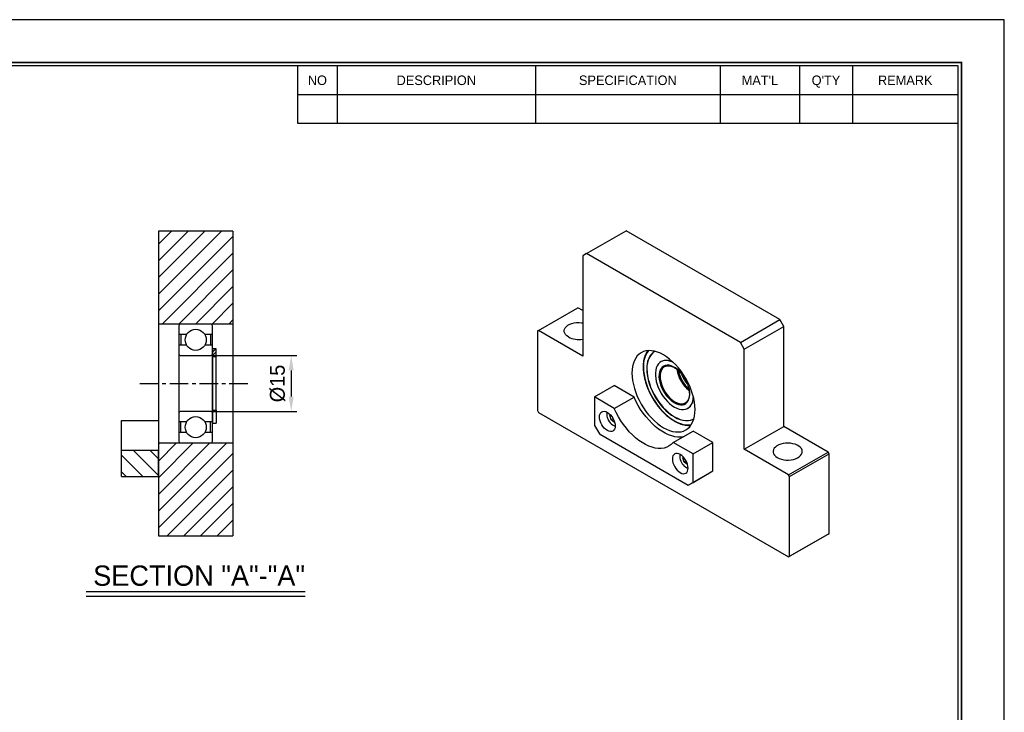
# Model space of a CAD drawing. Header units: millimetres. Extents: x 1762 to 2290, y 1043 to 1416.
# Tile 3 of 3: x 2025 to 2290, y 1230 to 1416. Entities that reach past the tile are written whole.
import ezdxf
from ezdxf.enums import TextEntityAlignment as Align

# ---------------------------------------------------------------- set-up
doc = ezdxf.new("R2010")
doc.units = ezdxf.units.MM
doc.linetypes.add('CENTER', pattern=[2, 1.25, -0.25, 0.25, -0.25])
for name, color, linetype in [('S1', 1, 'CENTER'), ('Z5', 7, 'Continuous'), ('Z7', 7, 'Continuous')]:
    doc.layers.add(name, color=color, linetype=linetype)
doc.dimstyles.new('S4', dxfattribs={"dimtxt": 4, "dimasz": 4, "dimexe": 1.5, "dimexo": 0.5, "dimgap": 1.5, "dimtad": 1, "dimdec": 3, "dimzin": 11, "dimdsep": 46, "dimtxsty": 'Standard', "dimcen": 0, "dimclrd": 5, "dimclre": 5, "dimclrt": 3, "dimadec": 0, "dimazin": 0, "dimtp": 3e-09, "dimtfac": 0.7, "dimtdec": 3, "dimtmove": 0, "dimatfit": 3, "dimfxl": 1.25, "dimtolj": 1, "dimtzin": 11, "dimarcsym": 0})

# ---------------------------------------------------------------- blocks, each defined once
blk = doc.blocks.new('란표제')
at = {"layer": 'Z7', "color": 0}
for p, q in [((297, 210), (0, 210)), ((297, 0), (297, 210))]:
    blk.add_line(p, q, dxfattribs=at)
at = {"layer": 'Z7'}
for p, q in [((190, 203), (190, 194.34)), ((196, 203), (196, 194.34)), ((226, 203), (226, 194.34)), ((254, 203), (254, 194.34)), ((266, 203), (266, 194.34)), ((274, 203), (274, 194.34)), ((190, 198.67), (290, 198.67)), ((190, 194.34), (290, 194.34))]:
    blk.add_line(p, q, dxfattribs=at)
at = {"layer": 'Z7', "const_width": 0.25}
blk.add_lwpolyline([(290.5, 6.5), (290.5, 203.5), (10, 203.5), (10, 6.5)], close=True, dxfattribs=at)
at = {"layer": 'Z7'}
blk.add_lwpolyline([(290, 7), (290, 203), (10.5, 203), (10.5, 7)], close=True, dxfattribs=at)
at = {"layer": 'Z5', "ltscale": 0.5}
for tag, p, height in [('TITLE', (237.17, 24.41), 2.5), ('도번', (251.18, 15.64), 2.5), ('SCALE', (253.78, 9.55), 1.2), ('DATE', (277.02, 9.51), 1.2)]:
    blk.add_attdef(tag, p, '', height=height, dxfattribs=at)
at = {"layer": 'Z7'}
for s, p in [('NO', (193, 200.83)), ('DESCRIPION', (211, 200.83)), ('SPECIFICATION', (240, 200.83)), ("MAT'L", (260, 200.83)), ("Q'TY", (270, 200.83)), ('REMARK', (282, 200.83))]:
    blk.add_text(s, height=1.444, dxfattribs=at).set_placement(p, align=Align.MIDDLE_CENTER)
for tag, p in [('필렛', (179.25, 10.9)), ('모따기', (179.25, 8.3))]:
    blk.add_attdef(tag, text='', height=1.15, dxfattribs=at).set_placement(p, align=Align.MIDDLE_LEFT)
blk = doc.blocks.new('*D59')
at = {"color": 5, "lineweight": -2, "ltscale": 4}
for p, q in [((2077.31, 1325.63), (2100.01, 1325.63)), ((2098.51, 1321.63), (2098.51, 1314.63)), ((2077.31, 1310.63), (2100.01, 1310.63))]:
    blk.add_line(p, q, dxfattribs=at)
at = {"color": 5}
for points in [[(2099.17, 1321.63), (2097.84, 1321.63), (2098.51, 1325.63)], [(2097.84, 1314.63), (2099.17, 1314.63), (2098.51, 1310.63)]]:
    blk.add_solid(points, dxfattribs=at)
at = {"layer": 'Defpoints', "color": 0}
for p in [(2076.81, 1325.63), (2076.81, 1310.63), (2098.51, 1310.63)]:
    blk.add_point(p, dxfattribs=at)
at = {"color": 3, "insert": (2094.85, 1318.13), "char_height": 4, "attachment_point": 5, "rotation": 90}
blk.add_mtext('\\A1;%%C15', dxfattribs=at)

msp = doc.modelspace()

# ---------------------------------------------------------------- hatches: boundary and pattern name
at = {"ltscale": 4, "transparency": 33554687}
h = msp.add_hatch(dxfattribs=at)
h.set_pattern_fill('ANSI31', color=5, style=0)
h.set_pattern_definition([(45, (22306.8402, -15246.317), (-2.24506403, 2.24506403), [])])
h.paths.add_polyline_path([(2068.8122, 1334.1334), (2076.8122, 1334.1334), (2082.8122, 1334.1334), (2082.8122, 1359.1334), (2062.8122, 1359.1334), (2062.8122, 1334.1334)])
h.paths.add_polyline_path([(2062.8122, 1302.1334), (2062.8122, 1300.1334), (2062.8122, 1293.1334), (2062.8122, 1277.1334), (2082.8122, 1277.1334), (2082.8122, 1302.1334), (2076.8122, 1302.1334), (2068.8122, 1302.1334)])
h = msp.add_hatch(dxfattribs=at)
h.set_pattern_fill('ANSI31', color=5, scale=0.2, angle=180, style=0)
h.set_pattern_definition([(45, (22644.09127, -15151.12433), (-0.449012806, 0.449012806), [])])
h.paths.add_polyline_path([(2077.3122, 1325.2834), (2077.3122, 1326.1334), (2077.3122, 1327.4834), (2078.3122, 1327.4834), (2078.3122, 1325.2834)])
h = msp.add_hatch(dxfattribs=at)
h.set_pattern_fill('ANSI31', color=5, angle=90, style=0)
h.set_pattern_definition([(135, (22306.8402, -15246.317), (-2.24506403, -2.24506403), [])])
h.paths.add_polyline_path([(2062.8122, 1300.1334), (2052.8122, 1300.1334), (2052.8122, 1293.1334), (2062.8122, 1293.1334)])

# ---------------------------------------------------------------- linework, layer by layer
for p, q in [((2062.8122, 1359.1334), (2062.8122, 1334.1334)), ((2082.8122, 1359.1334), (2062.8122, 1359.1334)), ((2082.8122, 1359.1334), (2082.8122, 1334.1334)), ((2178.019, 1353.0814), (2188.6256, 1359.2044)), ((2229.9914, 1335.3245), (2188.6256, 1359.2044)), ((2178.019, 1353.0814), (2176.9584, 1352.4689)), ((2176.9584, 1352.4689), (2176.9584, 1325.523)), ((2219.3848, 1329.2014), (2178.019, 1353.0814)), ((2165.026, 1332.4115), (2175.6326, 1338.5345)), ((2176.9584, 1337.7691), (2175.6326, 1338.5345)), ((2082.8122, 1334.1334), (2062.8122, 1334.1334)), ((2062.8122, 1334.1334), (2062.8122, 1302.1334)), ((2068.3122, 1333.6334), (2068.3122, 1302.6334)), ((2076.8122, 1334.1334), (2068.8122, 1334.1334)), ((2077.3122, 1302.6334), (2077.3122, 1333.6334)), ((2082.8122, 1334.1334), (2082.8122, 1302.1334)), ((2219.3848, 1329.2014), (2229.9914, 1335.3245)), ((2220.4455, 1327.3643), (2231.0521, 1333.4874)), ((2231.0521, 1333.4874), (2229.9914, 1335.3245)), ((2231.0521, 1306.5415), (2231.0521, 1333.4874)), ((2070.3588, 1331.2999), (2068.3122, 1331.2999)), ((2068.8122, 1331.2999), (2068.8122, 1328.4669)), ((2077.3122, 1331.2999), (2075.2657, 1331.2999)), ((2076.8122, 1331.2999), (2076.8122, 1328.4669)), ((2165.026, 1332.4115), (2164.7608, 1332.2583)), ((2164.7608, 1332.2583), (2164.7608, 1310.8241)), ((2176.9584, 1325.523), (2165.026, 1332.4115)), ((2070.3588, 1328.4669), (2068.3122, 1328.4669)), ((2077.3122, 1328.4669), (2075.2657, 1328.4669)), ((2220.4455, 1327.3643), (2219.3848, 1329.2014)), ((2068.8122, 1325.6334), (2076.8122, 1325.6334)), ((2078.3122, 1327.4834), (2077.3122, 1327.4834)), ((2078.3122, 1325.2834), (2077.3122, 1325.2834)), ((2078.3122, 1325.2834), (2078.3122, 1327.4834)), ((2078.3122, 1311.0009), (2078.3122, 1325.2834)), ((2220.4455, 1300.4185), (2220.4455, 1327.3643)), ((2198.0552, 1324.0163), (2198.0003, 1323.9846)), ((2198.9656, 1322.68), (2198.8515, 1322.6086)), ((2202.4108, 1321.776), (2202.3929, 1321.9103)), ((2180.1404, 1314.501), (2185.4437, 1317.5625)), ((2190.7647, 1314.4908), (2185.4437, 1317.5625)), ((2180.1404, 1314.501), (2180.1404, 1306.8459)), ((2185.4614, 1311.4293), (2180.1404, 1314.501)), ((2185.4614, 1311.4293), (2190.7647, 1314.4908)), ((2205.6197, 1316.3025), (2205.4696, 1316.4263)), ((2204.5901, 1312.9369), (2204.6969, 1313.0035)), ((2076.8122, 1310.6334), (2068.8122, 1310.6334)), ((2077.3122, 1311.0009), (2078.3122, 1311.0009)), ((2078.3122, 1311.0009), (2078.3122, 1307.4834)), ((2164.7608, 1310.8241), (2165.026, 1310.3649)), ((2165.026, 1310.3649), (2232.3779, 1271.4834)), ((2184.2678, 1309.5002), (2184.4443, 1309.6643)), ((2184.4813, 1309.6235), (2184.2678, 1309.5002)), ((2184.6196, 1308.3173), (2184.2678, 1309.5002)), ((2205.2372, 1311.4486), (2205.2921, 1311.4803)), ((2052.8122, 1300.1334), (2052.8122, 1308.1334)), ((2052.8122, 1308.1334), (2062.8122, 1308.1334)), ((2070.3588, 1307.7999), (2068.3122, 1307.7999)), ((2068.8122, 1304.9669), (2068.8122, 1307.7999)), ((2077.3122, 1307.7999), (2075.2657, 1307.7999)), ((2076.8122, 1304.9669), (2076.8122, 1307.7999)), ((2077.3122, 1307.4834), (2078.3122, 1307.4834)), ((2180.1404, 1306.8459), (2181.4662, 1304.5495)), ((2185.1703, 1308.6352), (2184.6196, 1308.3173)), ((2185.5304, 1307.6535), (2184.6196, 1308.3173)), ((2185.5599, 1307.681), (2185.5304, 1307.6535)), ((2220.4455, 1300.4185), (2231.0521, 1306.5415)), ((2242.9845, 1299.6531), (2231.0521, 1306.5415)), ((2070.3588, 1304.9669), (2068.3122, 1304.9669)), ((2077.3122, 1304.9669), (2075.2657, 1304.9669)), ((2181.4662, 1304.5495), (2205.331, 1290.7727)), ((2201.3359, 1302.2651), (2206.6392, 1305.3266)), ((2211.9602, 1302.2549), (2206.6392, 1305.3266)), ((2062.8122, 1302.1334), (2082.8122, 1302.1334)), ((2062.8122, 1302.1334), (2062.8122, 1277.1334)), ((2068.8122, 1302.1334), (2076.8122, 1302.1334)), ((2082.8122, 1302.1334), (2082.8122, 1277.1334)), ((2206.6569, 1299.1934), (2201.3359, 1302.2651)), ((2206.6569, 1299.1934), (2211.9602, 1302.2549)), ((2211.9602, 1294.5998), (2211.9602, 1302.2549)), ((2062.8122, 1300.1334), (2052.8122, 1300.1334)), ((2052.8122, 1293.1334), (2052.8122, 1300.1334)), ((2062.8122, 1293.1334), (2062.8122, 1300.1334)), ((2206.6569, 1291.5383), (2206.6569, 1299.1934)), ((2232.3779, 1293.53), (2220.4455, 1300.4185)), ((2232.3779, 1293.53), (2242.9845, 1299.6531)), ((2232.643, 1293.0707), (2243.2496, 1299.1938)), ((2243.2496, 1299.1938), (2242.9845, 1299.6531)), ((2243.2496, 1277.7596), (2243.2496, 1299.1938)), ((2203.8903, 1298.1754), (2204.0661, 1298.3371)), ((2204.102, 1298.2976), (2203.8903, 1298.1754)), ((2204.2397, 1296.9927), (2203.8903, 1298.1754)), ((2204.7907, 1297.3108), (2204.2397, 1296.9927)), ((2205.1501, 1296.3261), (2204.2397, 1296.9927)), ((2205.1816, 1296.3551), (2205.1501, 1296.3261)), ((2052.8122, 1293.1334), (2062.8122, 1293.1334)), ((2205.331, 1290.7727), (2210.6343, 1293.8342)), ((2206.6569, 1291.5383), (2211.9602, 1294.5998)), ((2210.6343, 1293.8342), (2211.9602, 1294.5998)), ((2232.643, 1293.0707), (2232.3779, 1293.53)), ((2205.331, 1290.7727), (2206.6569, 1291.5383)), ((2232.643, 1271.6365), (2232.643, 1293.0707)), ((2232.3779, 1271.4834), (2242.9845, 1277.6065)), ((2232.643, 1271.6365), (2243.2496, 1277.7596)), ((2242.9845, 1277.6065), (2243.2496, 1277.7596)), ((2062.8122, 1277.1334), (2082.8122, 1277.1334)), ((2232.3779, 1271.4834), (2232.643, 1271.6365))]:
    msp.add_line(p, q)
at = {"ltscale": 4}
for p, q in [((2077.3122, 1327.4834), (2077.3122, 1307.4834)), ((2077.3122, 1327.4834), (2077.3122, 1307.4834)), ((2043.3318, 1262.1543), (2102.2251, 1262.1543)), ((2043.3318, 1260.9374), (2102.2251, 1260.9374))]:
    msp.add_line(p, q, dxfattribs=at)
at = {"flags": 128}
for points in [[(2173.1135, 1330.6511), (2172.683, 1330.9458), (2172.345, 1331.2784), (2172.1092, 1331.6391), (2171.9824, 1332.0176), (2171.9682, 1332.403), (2172.0671, 1332.7843), (2172.2761, 1333.1505), (2172.5894, 1333.491), (2172.9978, 1333.796), (2173.4897, 1334.0568), (2174.0508, 1334.2659), (2174.6651, 1334.4172), (2175.3148, 1334.5064), (2175.9813, 1334.5309), (2176.6454, 1334.4901), (2176.9584, 1334.4474)], [(2207.1872, 1311.1343), (2207.1463, 1312.1183), (2207.0242, 1313.14), (2206.8218, 1314.1896), (2206.5413, 1315.2569), (2206.1853, 1316.3317), (2205.7572, 1317.4036), (2205.2611, 1318.4623), (2204.7019, 1319.4976), (2204.0849, 1320.4996), (2203.4161, 1321.4585), (2202.7019, 1322.3652), (2201.9491, 1323.2108), (2201.1651, 1323.9874), (2200.3573, 1324.6873), (2199.5336, 1325.3039), (2198.7019, 1325.8313), (2197.8702, 1326.2642), (2197.0465, 1326.5986), (2196.2388, 1326.8313), (2195.4547, 1326.96), (2194.702, 1326.9834), (2193.9878, 1326.9013), (2193.3189, 1326.7146), (2192.7019, 1326.4251), (2192.1427, 1326.0354), (2191.6467, 1325.5494), (2191.2186, 1324.9718), (2190.8625, 1324.3081), (2190.582, 1323.5646), (2190.3797, 1322.7487), (2190.2575, 1321.8681), (2190.2166, 1320.9312), (2190.2575, 1319.9472), (2190.3797, 1318.9255), (2190.582, 1317.8759), (2190.8625, 1316.8086), (2191.2186, 1315.7338), (2191.6467, 1314.6619), (2192.1427, 1313.6032), (2192.7019, 1312.5679), (2193.3189, 1311.566), (2193.9878, 1310.6071), (2194.702, 1309.7004), (2195.4547, 1308.8547), (2196.2388, 1308.0781), (2197.0465, 1307.3782), (2197.8702, 1306.7616), (2198.7019, 1306.2343), (2199.5336, 1305.8013), (2200.3573, 1305.4669), (2201.1651, 1305.2343), (2201.9491, 1305.1056), (2202.7019, 1305.0822), (2203.4161, 1305.1642), (2204.0849, 1305.3509), (2204.7019, 1305.6405), (2205.2611, 1306.0301), (2205.7572, 1306.5161), (2206.1853, 1307.0937), (2206.5413, 1307.7575), (2206.8218, 1308.5009), (2207.0242, 1309.3169), (2207.1463, 1310.1975), (2207.1872, 1311.1343)], [(2196.3692, 1326.8101), (2196.1012, 1326.6387), (2195.6121, 1326.2237), (2195.1888, 1325.7154), (2194.836, 1325.1194), (2194.5575, 1324.4424), (2194.3564, 1323.6917), (2194.2348, 1322.8755), (2194.1941, 1322.0028), (2194.2348, 1321.0831), (2194.3564, 1320.1265), (2194.5575, 1319.1436), (2194.836, 1318.145), (2195.1888, 1317.1417), (2195.6121, 1316.1447), (2196.1012, 1315.1649), (2196.6507, 1314.2131), (2197.2547, 1313.2997), (2197.9064, 1312.4347), (2198.5989, 1311.6275), (2199.3244, 1310.8871), (2200.0751, 1310.2214), (2200.8427, 1309.6379), (2201.6187, 1309.1429), (2202.3948, 1308.7419), (2203.1624, 1308.4392), (2203.9131, 1308.2381), (2204.6386, 1308.1408), (2205.331, 1308.1485), (2205.9828, 1308.261), (2206.5868, 1308.4771), (2206.8683, 1308.6231)], [(2193.2926, 1322.5232), (2193.3326, 1321.5577), (2193.4525, 1320.5551), (2193.6511, 1319.5252), (2193.9263, 1318.4779), (2194.2757, 1317.4233), (2194.6958, 1316.3715), (2195.1825, 1315.3326), (2195.7312, 1314.3167), (2196.3367, 1313.3336), (2196.993, 1312.3926), (2197.6938, 1311.503), (2198.4324, 1310.6731), (2199.2018, 1309.9111), (2199.9944, 1309.2243), (2200.8026, 1308.6193), (2201.6187, 1308.1018), (2202.4348, 1307.677), (2203.2431, 1307.3489), (2204.0357, 1307.1206), (2204.805, 1306.9943), (2205.5437, 1306.9713), (2206.1469, 1307.034)], [(2201.4412, 1323.7252), (2200.9773, 1323.95), (2200.346, 1324.1754), (2199.7348, 1324.2989), (2199.1533, 1324.3186), (2198.6106, 1324.2342), (2198.1154, 1324.047), (2197.6755, 1323.76), (2197.2977, 1323.3777), (2196.9881, 1322.906), (2196.7515, 1322.3526), (2196.5917, 1321.726), (2196.5111, 1321.0362), (2196.5111, 1320.2941), (2196.5917, 1319.5113), (2196.7515, 1318.7002), (2196.9881, 1317.8736), (2197.2977, 1317.0445), (2197.6755, 1316.226), (2198.1154, 1315.431), (2198.6106, 1314.6721), (2199.1533, 1313.9612), (2199.7348, 1313.3095), (2200.346, 1312.7273), (2200.9773, 1312.2238), (2201.6187, 1311.8069), (2202.2602, 1311.4832), (2202.8915, 1311.2578), (2203.5027, 1311.1343), (2204.0842, 1311.1146), (2204.6268, 1311.199), (2205.122, 1311.3862), (2205.562, 1311.6732), (2205.9397, 1312.0556), (2206.2494, 1312.5272), (2206.4859, 1313.0806), (2206.6458, 1313.7072), (2206.7263, 1314.397), (2206.7333, 1314.5581)], [(2202.3759, 1321.9755), (2201.9073, 1322.3152), (2201.3302, 1322.6483), (2200.7587, 1322.8855), (2200.2039, 1323.022), (2199.6767, 1323.0553), (2199.1873, 1322.9847), (2198.7452, 1322.8116), (2198.3591, 1322.5392), (2198.0364, 1322.1731), (2197.7834, 1321.7201), (2197.605, 1321.1893), (2197.5048, 1320.5908), (2197.4847, 1319.9364), (2197.545, 1319.2389), (2197.6846, 1318.5116), (2197.9008, 1317.7689), (2198.1894, 1317.0252), (2198.5447, 1316.295), (2198.9598, 1315.5924), (2199.4267, 1314.9311), (2199.9362, 1314.3241), (2200.4785, 1313.7831), (2201.043, 1313.3187), (2201.6187, 1312.9398), (2201.6187, 1312.9398)], [(2198.8515, 1322.6086), (2198.7719, 1322.5516), (2198.4318, 1322.2233), (2198.1598, 1321.8051), (2197.9615, 1321.3056), (2197.8408, 1320.7349), (2197.8004, 1320.1046), (2197.8408, 1319.4276), (2197.9615, 1318.7176), (2198.1598, 1317.9891), (2198.4318, 1317.2569), (2198.7719, 1316.536), (2199.1731, 1315.8409), (2199.6274, 1315.1859), (2200.1255, 1314.5843), (2200.6573, 1314.0484), (2201.2118, 1313.5889), (2201.7778, 1313.2154), (2202.3439, 1312.9354), (2202.8984, 1312.7546), (2203.4301, 1312.6766), (2203.9282, 1312.7032), (2204.3825, 1312.8336), (2204.5901, 1312.9369)], [(2194.249, 1322.0344), (2194.2897, 1321.1148), (2194.4112, 1320.1582), (2194.6124, 1319.1753), (2194.8909, 1318.1767), (2195.2437, 1317.1734), (2195.667, 1316.1764), (2196.1561, 1315.1966), (2196.7056, 1314.2448), (2197.3095, 1313.3314), (2197.9613, 1312.4663), (2198.6538, 1311.6592), (2199.3793, 1310.9187), (2200.13, 1310.2531), (2200.8975, 1309.6696), (2201.6736, 1309.1746), (2202.4497, 1308.7736), (2203.2173, 1308.4708), (2203.968, 1308.2698), (2204.6935, 1308.1725), (2205.3859, 1308.1802), (2206.0377, 1308.2927), (2206.6417, 1308.5088), (2206.8568, 1308.6174)], [(2204.0039, 1303.8053), (2203.3975, 1303.7246), (2202.601, 1303.72), (2201.7704, 1303.8231), (2200.9131, 1304.0328), (2200.0364, 1304.3473), (2199.148, 1304.764), (2198.2558, 1305.2791), (2197.3675, 1305.8881), (2196.4908, 1306.5857), (2195.6334, 1307.3659), (2194.8029, 1308.2218), (2194.0064, 1309.1459), (2193.2509, 1310.1302), (2192.5431, 1311.1661), (2191.889, 1312.2445), (2191.2945, 1313.3559), (2190.7647, 1314.4908)], [(2201.6187, 1312.9398), (2202.1944, 1312.654), (2202.7589, 1312.4667), (2203.3012, 1312.3815), (2203.8108, 1312.4002), (2204.2777, 1312.5224), (2204.6928, 1312.7457), (2205.0481, 1313.0657), (2205.3367, 1313.4763), (2205.5529, 1313.9694), (2205.6925, 1314.5354), (2205.7528, 1315.1634), (2205.7327, 1315.841), (2205.6525, 1316.4463)], [(2181.4662, 1309.1426), (2181.507, 1309.597), (2181.6277, 1309.9868), (2181.8237, 1310.2971), (2182.0875, 1310.516), (2182.409, 1310.6351), (2182.7757, 1310.6498), (2183.1737, 1310.5594), (2183.5875, 1310.3676), (2184.0014, 1310.0816), (2184.3993, 1309.7125), (2184.7661, 1309.2744), (2185.0875, 1308.7842), (2185.3513, 1308.2607), (2185.5474, 1307.724), (2185.6681, 1307.1948), (2185.7088, 1306.6934), (2185.6681, 1306.239), (2185.5474, 1305.8491), (2185.3513, 1305.5388), (2185.0875, 1305.3199), (2184.7661, 1305.2008), (2184.3993, 1305.1862), (2184.0014, 1305.2765), (2183.5875, 1305.4684), (2183.1737, 1305.7543), (2182.7757, 1306.1235), (2182.409, 1306.5615), (2182.0875, 1307.0518), (2181.8237, 1307.5753), (2181.6277, 1308.1119), (2181.507, 1308.6412), (2181.4662, 1309.1426)], [(2201.3359, 1302.2651), (2200.8061, 1301.742), (2200.2115, 1301.3169), (2199.5575, 1300.9937), (2198.8496, 1300.7751), (2198.0942, 1300.663), (2197.2977, 1300.6585), (2196.4671, 1300.7616), (2195.6098, 1300.9713), (2194.7331, 1301.2858), (2193.8447, 1301.7024), (2192.9525, 1302.2175), (2192.0642, 1302.8265), (2191.1875, 1303.5242), (2190.3301, 1304.3044), (2189.4996, 1305.1603), (2188.7031, 1306.0844), (2187.9476, 1307.0687), (2187.2398, 1308.1046), (2186.5857, 1309.1829), (2185.9912, 1310.2944), (2185.4614, 1311.4293)], [(2229.3285, 1298.1989), (2229.8391, 1297.9503), (2230.4151, 1297.7552), (2231.0399, 1297.6191), (2231.6956, 1297.5459), (2232.3633, 1297.5377), (2233.0238, 1297.5948), (2233.6581, 1297.7155), (2234.2479, 1297.8963), (2234.7763, 1298.1321), (2235.228, 1298.416), (2235.5902, 1298.74), (2235.8523, 1299.0946), (2236.0068, 1299.4697), (2236.0493, 1299.8544), (2235.9786, 1300.2378), (2235.7966, 1300.6087), (2235.5087, 1300.9566), (2235.123, 1301.2714), (2234.6508, 1301.544), (2234.1055, 1301.7666), (2233.503, 1301.9328), (2232.8604, 1302.0379), (2232.1963, 1302.0787), (2231.5298, 1302.0542), (2230.8801, 1301.965), (2230.2658, 1301.8137), (2229.7047, 1301.6046), (2229.2128, 1301.3438), (2228.8044, 1301.0388), (2228.4911, 1300.6983), (2228.2821, 1300.3321), (2228.1832, 1299.9508), (2228.1974, 1299.5654), (2228.3242, 1299.1868), (2228.56, 1298.8261), (2228.898, 1298.4936), (2229.3285, 1298.1989)], [(2205.331, 1295.3657), (2205.2903, 1295.8671), (2205.1696, 1296.3963), (2204.9735, 1296.933), (2204.7097, 1297.4565), (2204.3883, 1297.9467), (2204.0215, 1298.3848), (2203.6236, 1298.754), (2203.2097, 1299.0399), (2202.7959, 1299.2318), (2202.3979, 1299.3221), (2202.0312, 1299.3075), (2201.7097, 1299.1884), (2201.4459, 1298.9695), (2201.2499, 1298.6591), (2201.1292, 1298.2693), (2201.0884, 1297.8149), (2201.1292, 1297.3135), (2201.2499, 1296.7843), (2201.4459, 1296.2476), (2201.7097, 1295.7241), (2202.0312, 1295.2339), (2202.3979, 1294.7958), (2202.7959, 1294.4267), (2203.2097, 1294.1407), (2203.6236, 1293.9488), (2204.0215, 1293.8585), (2204.3883, 1293.8732), (2204.7097, 1293.9922), (2204.9735, 1294.2111), (2205.1696, 1294.5215), (2205.2903, 1294.9113), (2205.331, 1295.3657)]]:
    msp.add_lwpolyline(points, dxfattribs=at)
for centre in [(2072.8122, 1329.8834), (2072.8122, 1306.3834)]:
    msp.add_circle(centre, 2.8331)
for centre, radius, start, end in [((2068.8122, 1333.6334), 0.5, 90, 180), ((2076.8122, 1333.6334), 0.5, 0, 90), ((2175.8863, 1335.9802), 6.0073, 242.511883, 280.280574), ((2068.8122, 1326.1334), 0.5, 180, 270), ((2076.8122, 1326.1334), 0.5, 270, 0), ((2200.2005, 1322.8765), 6.917, 143.610964, 182.927646), ((2198.8887, 1323.8462), 5.4331, 144.953477, 158.187429), ((2199.4749, 1322.5735), 5.2536, 126.384026, 185.889415), ((2199.5303, 1320.9076), 3.441, 58.926594, 115.385201), ((2211.1929, 1323.2436), 8.985, 188.27115, 231.700912), ((2211.6565, 1323.5093), 9.4637, 190.224909, 229.281276), ((2196.4237, 1314.7129), 9.3902, 10.637617, 50.663107), ((2211.1872, 1323.2404), 8.6421, 190.124935, 229.869688), ((2212.0492, 1323.738), 9.0182, 198.37165, 221.622974), ((2203.2388, 1314.3631), 3.5392, 305.46018, 0.217272), ((2068.8122, 1310.1334), 0.5, 90, 180), ((2076.8122, 1310.1334), 0.5, 0, 90), ((2185.7668, 1309.7752), 2.3249, 164.381715, 199.632737), ((2186.9057, 1309.8445), 3.4356, 194.331309, 249.596454), ((2205.5631, 1312.2319), 5.3778, 263.345855, 275.076354), ((2068.8122, 1302.6334), 0.5, 180, 270), ((2076.8122, 1302.6334), 0.5, 270, 0), ((2205.3827, 1298.4479), 2.3187, 164.349042, 199.527025), ((2206.53, 1298.519), 3.4384, 194.245954, 249.577588)]:
    msp.add_arc(centre, radius, start, end)
for points, knots in [([(2193.7936, 1325.7903), (2193.742, 1325.668), (2193.5935, 1325.316), (2193.4248, 1324.6633), (2193.2847, 1323.8438), (2193.2318, 1323.1499), (2193.2278, 1322.7314), (2193.2267, 1322.6151)], [0, 0, 0, 0, 0.1355532, 0.39028803, 0.64568722, 0.90146637, 1, 1, 1, 1]), ([(2193.2267, 1322.6151), (2193.2287, 1322.4538), (2193.2346, 1321.9865), (2193.3005, 1321.1846), (2193.4474, 1320.2062), (2193.6662, 1319.2072), (2193.9537, 1318.1968), (2194.3077, 1317.1833), (2194.7249, 1316.1752), (2195.2019, 1315.181), (2195.7345, 1314.2091), (2196.3183, 1313.2677), (2196.9483, 1312.3647), (2197.6192, 1311.5078), (2198.3255, 1310.7043), (2199.0613, 1309.9609), (2199.8205, 1309.284), (2200.5968, 1308.6794), (2201.384, 1308.1524), (2202.1755, 1307.708), (2202.9651, 1307.3486), (2203.7445, 1307.0844), (2204.3758, 1306.9272), (2204.7362, 1306.894), (2204.85, 1306.8835)], [0, 0, 0, 0, 0.02511565, 0.07278248, 0.12044385, 0.16808795, 0.21571417, 0.26332436, 0.31092174, 0.35851021, 0.40609399, 0.45367747, 0.50126426, 0.54885827, 0.59646404, 0.64408604, 0.69172846, 0.73939478, 0.78708704, 0.83480444, 0.88254122, 0.93027891, 0.97798399, 1, 1, 1, 1]), ([(2198.8658, 1322.6052), (2198.9465, 1322.6592), (2199.1439, 1322.7911), (2199.515, 1322.8991), (2199.9652, 1322.9394), (2200.4512, 1322.884), (2200.9601, 1322.7375), (2201.3694, 1322.5564), (2201.6053, 1322.4241), (2201.6653, 1322.3904)], [0, 0, 0, 0, 0.11727563, 0.28655881, 0.45446153, 0.61958717, 0.78263364, 0.94466615, 1, 1, 1, 1]), ([(2201.6653, 1322.3904), (2201.7573, 1322.3356), (2202.0003, 1322.191), (2202.2416, 1322.0047), (2202.3915, 1321.889)], [0, 0, 0, 0, 0.37859827, 1, 1, 1, 1]), ([(2205.5824, 1316.4997), (2205.5988, 1316.4177), (2205.6602, 1316.1118), (2205.6948, 1315.6091), (2205.6854, 1315.0073), (2205.6026, 1314.4599), (2205.4555, 1313.974), (2205.245, 1313.5603), (2204.9914, 1313.2273), (2204.7842, 1313.0747), (2204.686, 1313.0025)], [0, 0, 0, 0, 0.0503482, 0.18784224, 0.32509725, 0.46218362, 0.59926421, 0.73672158, 0.87530975, 1, 1, 1, 1])]:
    msp.add_open_spline(points, degree=3, knots=knots)
at = {"layer": 'S1', "ltscale": 4}
msp.add_line((2057.8122, 1318.1334), (2087.8122, 1318.1334), dxfattribs=at)

# ---------------------------------------------------------------- block references
at = {"ltscale": 5, "xscale": 1.777524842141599, "yscale": 1.777524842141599, "zscale": 1.777524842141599}
msp.add_blockref('란표제', (1762.4918, 1042.7374), dxfattribs=at)

# ---------------------------------------------------------------- texts
at = {"color": 3, "ltscale": 0.5, "insert": (2102.2359, 1263.6267), "char_height": 5.46, "attachment_point": 9}
msp.add_mtext('\\A1;SECTION "A"-"A"', dxfattribs=at)

# ---------------------------------------------------------------- dimensions: what is measured, and where the dimension line sits
at = {"ltscale": 4}
dim = msp.add_linear_dim(base=(2098.5071, 1310.6334), p1=(2076.8122, 1325.6334), p2=(2076.8122, 1310.6334), angle=90, text='%%C<>', dimstyle='S4', dxfattribs=at)
dim.commit()
dim.dimension.update_dxf_attribs({"geometry": '*D59', "text_midpoint": (2094.8527, 1318.1334)})

doc.saveas('drawing.dxf')
